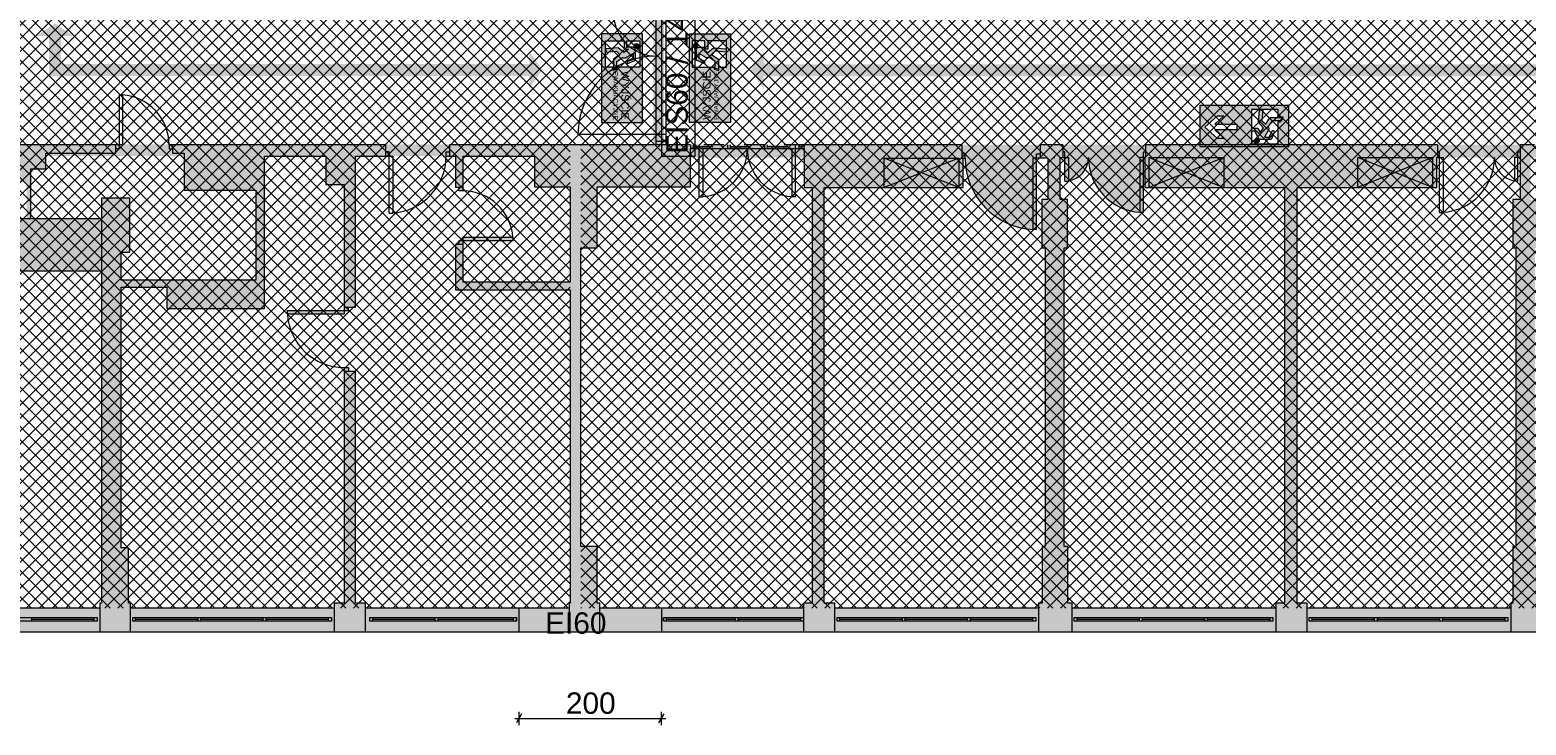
# Paper-space layout 'AP-06 STREFY POŻAROWE I EWAKUACJA - PIĘTRO 4' of a CAD drawing. Header units: millimetres. Extents: x 0 to 594, y 0 to 450.
# Tile 3 of 14: x 128 to 338, y 120 to 218. Entities that reach past the tile are written whole.
import ezdxf
from ezdxf.xclip import XClip

# ---------------------------------------------------------------- set-up
doc = ezdxf.new("R2010")
doc.units = ezdxf.units.MM
doc.header["$MEASUREMENT"] = 0
doc.header["$XCLIPFRAME"] = 0
doc.linetypes.add('PRZERYWANA', pattern=[5.64444, 2.82222, -2.82222])
for name, color, linetype, lineweight, true_color in [('A_ewakuacja_Nr_pióra__104', 7, 'Continuous', 5, 0x006532), ('A_ewakuacja_Nr_pióra__141', 7, 'Continuous', 5, 0xf2f7f7), ('A_podkład_Nr_pióra__254', 7, 'Continuous', 5, 0xfdfdfd), ('A_ppoż proj_Nr_pióra__104', 7, 'Continuous', 5, 0x006532), ('A_ppoż proj_Nr_pióra__151', 7, 'Continuous', 5, 0x65cbfe), ('A_ppoż proj_Nr_pióra__70', 7, 'Continuous', 5, 0x65fe00), ('A_ppoż proj_Nr_pióra__71', 7, 'Continuous', 5, 0xcbfe65), ('A_wymiary_Nr_pióra__102', 7, 'Continuous', 5, 0x009832), ('A_wymiary_Nr_pióra__70', 7, 'Continuous', 5, 0x65fe00)]:
    doc.layers.add(name, color=color, linetype=linetype, lineweight=lineweight, true_color=true_color)
for name, color, linetype, lineweight in [('A_ewakuacja_Nr_pióra__4', 94, 'Continuous', 18), ('A_podkład_Nr_pióra__2', 8, 'Continuous', 13), ('A_ppoż proj_Nr_pióra__1', 7, 'Continuous', 20), ('A_ppoż proj_Nr_pióra__3', 30, 'Continuous', 13), ('A_ppoż proj_Nr_pióra__81', 2, 'Continuous', 5)]:
    doc.layers.add(name, color=color, linetype=linetype, lineweight=lineweight)
doc.layers.add('A_podrys', color=7, linetype='Continuous')
doc.styles.add('STYL_AUTOMATYCZNY_1', font='arial.ttf')
doc.styles.add('STYL_AUTOMATYCZNY_4', font='arial.ttf')
pattern_1 = [(45, (-1569.2778, -182.9554), (-0.9192388, 0.9192388), []), (135, (-1569.2778, -182.9554), (0.9192388, 0.9192388), [])]

# ---------------------------------------------------------------- blocks, each defined once
blk = doc.blocks.new('Rysunek_1_1', base_point=(-1569.28, -182.96))
at = {"layer": 'A_ewakuacja_Nr_pióra__104', "linetype": 'Continuous', "lineweight": 0, "true_color": 0x004c26}
h = blk.add_hatch(color=118, dxfattribs=at)
h.paths.add_polyline_path([(213.78, 217.26), (208.03, 217.26), (208.03, 204.77), (213.78, 204.77)])
h.paths.add_polyline_path([(211.22, 215.07), (211.82, 215.07), (211.19, 214.6), (210.39, 215.28), (208.63, 215.15), (208.63, 214.67), (210.17, 214.81), (210.62, 214.28), (209.72, 213.69), (209.72, 212.26), (210.19, 212.38), (210.19, 213.37), (210.97, 213.93, 0.230447), (211.47, 213.89), (211.64, 213.99), (212.49, 214.47), (212.49, 213.81), (211.66, 213.42), (211.66, 213.02), (212.81, 213.53), (212.81, 214.96, 0.414214), (212.4, 215.37), (211.6, 215.37), (211.6, 216.26), (213.42, 216.26), (213.42, 212.55), (210.3, 212.55), (210.3, 212.28), (209.64, 212.11), (209.64, 212.55), (208.59, 212.55), (208.59, 216.26), (211.22, 216.26)], flags=0)
h = blk.add_hatch(color=118, dxfattribs=at)
h.paths.add_polyline_path([(220.4, 217.26), (220.4, 204.77), (226.14, 204.77), (226.14, 217.26)])
h.paths.add_polyline_path([(222.96, 215.07), (222.96, 216.26), (225.58, 216.26), (225.58, 212.55), (224.53, 212.55), (224.53, 212.11), (223.88, 212.28), (223.88, 212.55), (220.75, 212.55), (220.75, 216.26), (222.57, 216.26), (222.57, 215.37), (221.78, 215.37, 0.414214), (221.36, 214.96), (221.36, 213.53), (222.52, 213.02), (222.52, 213.42), (221.69, 213.81), (221.69, 214.47), (222.53, 213.99), (222.71, 213.89, 0.230447), (223.2, 213.93), (223.99, 213.37), (223.99, 212.38), (224.46, 212.26), (224.46, 213.69), (223.55, 214.28), (224, 214.81), (225.55, 214.67), (225.55, 215.15), (223.79, 215.28), (222.99, 214.6), (222.35, 215.07)], flags=0)
for points in [[(213.28, 215.44, 1), (212.66, 215.65, 1)], [(220.89, 215.44, 1), (221.52, 215.65, 1)], [(300.33, 202.08, 1), (299.74, 202.36, 1)]]:
    blk.add_hatch(color=118, dxfattribs=at).paths.add_polyline_path(points)
h = blk.add_hatch(color=118, dxfattribs=at)
h.paths.add_polyline_path([(304.57, 207.16), (292.07, 207.16), (292.07, 201.41), (304.57, 201.41)])
h.paths.add_polyline_path([(299.32, 201.77), (299.32, 203.59), (299.77, 203.59), (300.21, 202.79, 0.414214), (300.62, 202.38), (302.05, 202.38), (302.49, 203.38, 1.14772), (302.16, 203.53), (301.77, 202.71), (301.11, 202.71), (301.6, 203.55), (301.7, 203.72, 0.230447), (301.66, 204.22), (302.21, 205.01), (303.2, 205.01, 0.304489), (303.55, 205.47), (301.9, 205.47), (301.3, 204.57), (300.78, 205.02), (300.92, 206.57), (300.43, 206.57), (300.3, 204.8), (300.98, 204), (300.52, 203.37), (300.22, 203.97), (299.32, 203.97), (299.32, 206.6), (303.04, 206.6), (303.04, 205.55), (303.77, 205.55, -0.24241), (303.3, 204.89), (303.04, 204.89), (303.04, 201.77)], flags=0)
h.paths.add_polyline_path([(297.27, 203.74), (294.15, 203.74), (295.45, 202.54), (294.52, 202.54), (292.77, 204.13), (294.52, 205.73), (295.43, 205.73), (294.15, 204.56), (297.27, 204.55)], flags=0)
at = {"layer": 'A_podkład_Nr_pióra__254', "linetype": 'Continuous', "lineweight": 5, "true_color": 0xfdfdfd}
h = blk.add_hatch(color=7, dxfattribs=at)
h.paths.add_polyline_path([(70.72, 133.27), (538.72, 133.27), (538.72, 227.67), (538.22, 227.67), (538.22, 260.47), (538.72, 260.47), (538.72, 355.07), (196.42, 355.07), (196.42, 351.77), (204.02, 351.77), (204.02, 286.92), (204.02, 266.67), (203.62, 266.67), (203.62, 264.22), (204.62, 264.22), (204.62, 265.67), (215.32, 265.67), (215.32, 201.67), (147.32, 201.68), (147.32, 201.67), (147.32, 201.07), (147.82, 201.07), (147.82, 200.47), (149.42, 200.47), (149.42, 195.27), (159.52, 195.27), (159.52, 182.67), (140.62, 182.67), (140.62, 186.57), (141.82, 186.57), (141.82, 194.17), (137.82, 194.17), (137.82, 191.27), (127.92, 191.27), (127.92, 198.27), (130.02, 198.27), (130.02, 200.47), (139.82, 200.47), (139.82, 201.07), (140.32, 201.07), (140.32, 201.67), (140.82, 201.67), (140.82, 201.69), (76.12, 201.7), (76.12, 224.57), (105.52, 224.57), (105.52, 221.77), (121.07, 221.77), (121.07, 224.57), (123.37, 224.57), (123.37, 226.47), (138.14, 226.47), (138.14, 223.24), (144.25, 223.24), (144.25, 229.27), (165.92, 229.27), (165.92, 221.97), (169.52, 221.97), (169.52, 265.13), (170.37, 265.13), (170.37, 265.82), (170.37, 286.07), (174.22, 286.07), (174.22, 351.07), (175.42, 351.07), (175.42, 355.07), (70.72, 355.07)])
h.paths.add_polyline_path([(76.12, 266.97), (76.12, 293.47), (99.7, 293.47), (99.7, 266.97)], flags=0)
h.paths.add_polyline_path([(76.12, 351.77), (104.72, 351.77), (104.72, 351.07), (109.42, 351.07), (109.42, 351.77), (138.02, 351.77), (138.02, 301.57), (135.32, 301.57), (135.32, 293.47), (169.82, 293.47), (169.82, 288.63), (168.87, 288.63), (168.87, 283.22), (169.82, 283.22), (169.82, 268.82), (168.87, 268.82), (168.87, 266.67), (166.02, 266.67), (166.02, 259.57), (141.69, 259.57), (141.69, 264.77), (137.83, 264.77), (137.83, 264.27), (137.83, 261.87), (123.02, 261.87), (123.02, 264.27), (120.82, 264.27), (120.82, 264.77), (120.82, 293.47), (121.22, 293.47), (121.22, 295.17), (121.22, 301.87), (93.82, 301.87), (93.82, 295.17), (76.12, 295.17)], flags=0)
h.paths.add_polyline_path([(76.12, 166.27), (76.12, 200.07), (82.02, 200.07), (90.02, 200.07), (93.52, 200.07), (93.52, 195.87), (100.02, 195.87), (100.02, 166.27)], flags=0)
h.paths.add_polyline_path([(76.12, 136.57), (76.12, 164.67), (101.52, 164.67), (101.52, 195.87), (109.32, 195.87), (109.32, 200.07), (112.62, 200.07), (120.62, 200.07), (121.12, 200.07), (121.12, 196.37), (127.32, 196.37), (127.32, 191.27), (121.12, 191.27), (121.12, 183.97), (137.82, 183.97), (137.82, 137.27), (137.62, 137.27), (137.62, 136.57), (109.02, 136.57), (109.02, 137.27), (104.72, 137.27), (104.72, 136.57)], flags=0)
h.paths.add_polyline_path([(119.92, 266.97), (101.08, 266.97), (101.08, 293.47), (119.92, 293.47), (119.92, 281.57), (119.92, 271.57)], flags=0)
h.paths.add_polyline_path([(140.02, 341.47), (142.12, 341.47), (142.12, 351.07), (142.52, 351.07), (142.52, 351.77), (171.12, 351.77), (171.12, 351.07), (172.12, 351.07), (172.12, 325.27), (172.12, 316.27), (172.12, 300.87), (168.72, 300.87), (168.72, 295.17), (155.22, 295.17), (155.22, 302.87), (140.22, 302.87), (140.22, 326.67), (140.02, 326.67)], flags=0)
h.paths.add_polyline_path([(140.62, 181.67), (147.02, 181.67), (147.02, 178.67), (160.72, 178.67), (160.72, 200.07), (169.32, 200.07), (169.32, 196.07), (171.92, 196.07), (171.92, 178.37), (163.92, 178.37), (163.92, 177.87), (163.93, 177.87), (171.92, 177.87), (171.92, 178.37), (172.52, 178.37), (172.52, 178.87), (173.52, 178.87), (173.52, 200.07), (178.22, 200.07), (186.22, 200.07), (187.52, 200.07), (187.52, 195.67), (188.02, 195.67), (188.02, 195.17), (188.62, 195.17), (188.62, 200.07), (198.62, 200.07), (198.62, 195.77), (203.62, 195.77), (203.62, 182.37), (188.62, 182.37), (188.62, 188.17), (195.62, 188.17), (195.62, 188.67), (195.6, 188.67), (188.62, 188.67), (188.62, 188.17), (188.02, 188.17), (188.02, 187.67), (187.52, 187.67), (187.52, 181.27), (203.62, 181.27), (203.62, 137.27), (203.52, 137.27), (203.52, 136.57), (174.92, 136.57), (174.92, 137.27), (173.52, 137.27), (173.52, 169.87), (172.52, 169.87), (172.52, 170.37), (171.92, 170.37), (171.92, 137.27), (170.52, 137.27), (170.52, 136.57), (141.92, 136.57), (141.92, 137.27), (141.62, 137.27), (141.62, 145.07), (140.62, 145.07)], flags=0)
h.paths.add_polyline_path([(204.57, 286.87), (246.22, 286.87), (272.92, 286.87), (297.52, 286.87), (372.42, 286.87), (374.38, 286.87), (401.12, 286.87), (505.52, 286.87), (534.02, 286.87), (534.02, 263.67), (505.52, 263.67), (505.52, 266.27), (486.42, 266.27), (486.42, 262.37), (471.82, 262.37), (471.82, 266.27), (471.82, 266.77), (401.12, 266.77), (401.12, 221.77), (471.85, 221.77), (471.85, 225.77), (486.62, 225.77), (486.62, 221.77), (505.02, 221.77), (505.02, 224.47), (534.02, 224.47), (534.02, 201.67), (505.02, 201.67), (401.12, 201.67), (372.42, 201.67), (294.89, 201.67), (215.87, 201.67), (215.87, 222.07), (246.22, 222.07), (246.22, 222.87), (249.27, 222.87), (249.27, 224.47), (297.42, 224.47), (297.42, 221.77), (372.42, 221.77), (372.42, 228.62), (371.62, 228.62), (371.62, 228.17), (370.52, 228.17), (370.52, 225.47), (366.22, 225.47), (366.22, 223.57), (348.82, 223.57), (348.82, 227.07), (345.62, 227.07), (345.62, 233.17), (360.32, 233.17), (360.32, 240.77), (370.52, 240.77), (370.52, 236.07), (371.62, 236.07), (371.62, 235.62), (372.42, 235.62), (372.42, 248.62), (371.62, 248.62), (371.62, 248.17), (370.52, 248.17), (370.52, 241.97), (364.12, 241.97), (364.12, 244.77), (359.12, 244.77), (359.12, 234.77), (345.62, 234.77), (345.62, 261.77), (370.52, 261.77), (370.52, 257.07), (371.62, 257.07), (371.62, 256.62), (372.42, 256.62), (372.42, 266.97), (370.22, 266.97), (370.22, 266.17), (370.52, 266.17), (370.52, 262.67), (360.92, 262.67), (360.92, 266.17), (361.22, 266.17), (361.22, 266.97), (297.52, 266.97), (297.52, 266.33), (297.52, 264.17), (273.42, 264.17), (249.28, 264.17), (249.28, 266.33), (246.22, 266.33), (246.22, 266.67), (204.57, 266.67)], flags=0)
h.paths.add_polyline_path([(207.42, 145.27), (205.12, 145.27), (205.12, 187.17), (207.42, 187.17), (207.42, 195.77), (220.52, 195.77), (220.52, 201.12), (236.52, 201.12), (236.52, 195.67), (237.62, 195.67), (237.62, 145.27), (237.62, 137.27), (236.42, 137.27), (236.42, 136.57), (207.82, 136.57), (207.82, 137.27), (207.42, 137.27)], flags=0)
h.paths.add_polyline_path([(208.12, 288.57), (205.92, 288.57), (205.92, 294.97), (208.02, 294.97), (208.02, 301.67), (205.92, 301.67), (205.92, 343.57), (208.02, 343.57), (208.02, 351.07), (208.32, 351.07), (208.32, 351.77), (236.92, 351.77), (236.92, 351.07), (237.92, 351.07), (239.42, 351.07), (240.82, 351.07), (240.82, 351.77), (269.42, 351.77), (269.42, 351.07), (270.02, 351.07), (270.02, 343.07), (270.52, 343.07), (270.52, 321.97), (264.33, 321.97), (263.83, 321.97), (263.83, 321.37), (263.33, 321.37), (263.33, 311.38), (263.33, 311.37), (263.83, 311.37), (263.83, 321.37), (264.33, 321.37), (264.33, 320.47), (270.52, 320.47), (270.52, 301.67), (270.02, 301.67), (270.02, 294.87), (271.22, 294.87), (271.22, 288.57), (270.82, 288.57), (259.22, 288.57), (259.22, 292.87), (239.42, 292.87), (239.42, 320.47), (253.33, 320.47), (253.33, 321.37), (253.83, 321.37), (253.83, 321.97), (253.33, 321.97), (237.92, 321.97), (237.92, 292.87), (218.62, 292.87), (218.62, 288.57), (218.12, 288.57)], flags=0)
h.paths.add_polyline_path([(240.82, 137.27), (239.32, 137.27), (239.32, 195.67), (258.82, 195.67), (258.82, 199.77), (259.12, 199.77, 0.399638), (268.62, 189.78), (268.62, 189.77), (269.12, 189.77), (269.12, 199.77), (270.72, 199.77), (270.72, 193.97), (269.87, 193.97), (269.87, 187.17), (270.32, 187.17), (270.32, 145.27), (269.92, 145.27), (269.92, 137.27), (269.42, 137.27), (269.42, 136.57), (240.82, 136.57)], flags=0)
h.paths.add_polyline_path([(272.42, 199.87), (273.12, 199.87), (273.12, 196.57), (273.62, 196.57), (273.62, 196.61, 0.370334), (276.42, 199.87, 0.395307), (283.62, 192.19), (283.62, 192.17), (284.12, 192.17), (284.12, 199.87), (284.32, 199.87), (284.32, 195.67), (303.92, 195.67), (303.92, 137.27), (302.72, 137.27), (302.72, 136.57), (274.12, 136.57), (274.12, 137.27), (273.52, 137.27), (273.52, 145.27), (273.02, 145.27), (273.02, 187.17), (273.47, 187.17), (273.47, 193.97), (272.42, 193.97)], flags=0)
h.paths.add_polyline_path([(272.92, 294.87), (273.92, 294.87), (273.92, 301.67), (273.52, 301.67), (273.52, 343.07), (273.92, 343.07), (273.92, 351.07), (274.22, 351.07), (274.22, 351.77), (302.82, 351.77), (302.82, 351.07), (304.32, 351.07), (304.32, 292.87), (284.52, 292.87), (284.52, 288.57), (284.32, 288.57), (276.62, 288.57), (273.32, 288.57), (272.92, 288.57)], flags=0)
h.paths.add_polyline_path([(304.17, 223.57), (299.02, 223.57), (299.02, 243.87), (304.32, 243.87), (324.42, 243.87), (344.02, 243.87), (344.02, 228.97), (336.12, 228.97), (336.12, 226.37), (330.52, 226.37), (330.52, 223.57), (314.17, 223.57), (304.67, 223.57), (304.67, 233.56), (304.67, 233.57), (304.17, 233.57)], flags=0)
h.paths.add_polyline_path([(299.02, 244.77), (299.02, 265.17), (305.12, 265.17), (305.12, 255.17), (305.62, 255.17), (305.62, 255.18), (305.62, 265.17), (315.12, 265.17), (327.32, 265.17), (327.32, 261.77), (336.12, 261.77), (336.12, 258.98), (344.02, 258.98), (344.02, 249.37), (341.92, 249.37), (341.92, 245.47), (324.42, 245.47), (324.42, 244.77), (322.32, 244.77), (304.32, 244.77)], flags=0)
h.paths.add_polyline_path([(307.12, 137.27), (305.72, 137.27), (305.72, 195.67), (325.32, 195.67), (325.32, 199.87), (325.72, 199.87), (336.72, 199.87), (337.02, 199.87), (337.02, 193.97), (336.02, 193.97), (336.02, 187.17), (336.42, 187.17), (336.42, 145.27), (336.02, 145.27), (336.02, 137.27), (335.72, 137.27), (335.72, 136.57), (307.12, 136.57)], flags=0)
h.paths.add_polyline_path([(305.82, 292.87), (305.82, 351.07), (307.12, 351.07), (307.12, 351.77), (335.72, 351.77), (335.72, 351.07), (336.12, 351.07), (336.12, 343.57), (336.72, 343.57), (336.72, 301.67), (336.12, 301.67), (336.12, 294.87), (337.12, 294.87), (337.12, 288.57), (336.82, 288.57), (333.52, 288.57), (325.82, 288.57), (325.62, 288.57), (325.62, 292.87)], flags=0)
h.paths.add_polyline_path([(338.52, 193.97), (338.52, 199.87), (339.32, 199.87), (342.62, 199.87), (350.32, 199.87), (350.92, 199.87), (350.92, 195.57), (369.82, 195.57), (369.82, 137.27), (368.42, 137.27), (368.42, 136.57), (339.82, 136.57), (339.82, 137.27), (339.62, 137.27), (339.62, 145.27), (339.12, 145.27), (339.12, 187.17), (339.62, 187.17), (339.62, 193.97)], flags=0)
h.paths.add_polyline_path([(338.92, 288.57), (338.92, 294.87), (339.92, 294.87), (339.92, 301.67), (339.52, 301.67), (339.52, 343.57), (339.92, 343.57), (339.92, 351.07), (340.22, 351.07), (340.22, 351.77), (368.82, 351.77), (368.82, 351.07), (370.42, 351.07), (370.42, 292.87), (350.62, 292.87), (350.62, 288.57), (350.22, 288.57), (339.22, 288.57)], flags=0)
h.paths.add_polyline_path([(385.22, 175.97), (371.52, 175.97), (371.52, 195.67), (385.22, 195.67), (385.22, 187.07), (385.32, 187.07), (385.32, 186.57), (386.12, 186.57), (386.12, 195.67), (390.92, 195.67), (390.92, 199.87), (391.92, 199.87), (401.82, 199.87), (403.12, 199.87), (403.12, 193.67), (401.82, 193.67), (401.82, 189.87), (401.82, 186.87), (402.92, 186.87), (402.92, 175.97), (402.22, 175.97), (402.22, 175.77), (401.72, 175.77), (401.72, 174.97), (401.22, 174.97), (401.22, 164.98), (401.22, 164.97), (401.72, 164.97), (401.72, 174.97), (402.92, 174.97), (402.92, 145.27), (401.82, 145.27), (401.82, 137.27), (401.52, 137.27), (401.52, 136.57), (372.92, 136.57), (372.92, 137.27), (371.52, 137.27), (371.52, 174.97), (386.12, 174.97), (386.12, 179.27), (390.22, 179.27), (390.22, 174.97), (391.72, 174.97), (391.72, 175.77), (391.22, 175.77), (391.22, 175.97), (390.82, 175.97), (390.82, 179.87), (386.12, 179.87), (386.12, 180.57), (392.12, 180.57), (392.12, 181.07), (392.1, 181.07), (386.12, 181.07), (386.12, 180.57), (385.32, 180.57), (385.32, 180.07), (385.22, 180.07)], flags=0)
h.paths.add_polyline_path([(372.02, 338.67), (373.46, 338.67), (373.46, 339.67), (390.87, 339.67), (390.92, 339.67), (390.92, 340.92), (391.42, 340.92, 0.034086), (391.5, 339.67), (400.62, 339.67), (400.62, 340.92), (401.12, 340.92), (401.12, 339.67), (401.92, 339.67), (401.92, 287.67), (401.42, 287.67), (393.12, 287.67), (372.02, 287.67)], flags=0)
h.paths.add_polyline_path([(402.92, 260.07), (405.92, 260.07), (405.92, 265.07), (416.92, 265.07), (420.1, 265.07), (420.92, 265.07), (431.42, 265.07), (431.42, 262.27), (437.52, 262.27), (437.52, 259.57), (448.12, 259.57), (448.12, 229.07), (436.32, 229.07), (436.32, 223.47), (420.62, 223.47), (416.92, 223.47), (405.92, 223.47), (405.92, 228.57), (402.92, 228.57)], flags=0)
h.paths.add_polyline_path([(403.72, 301.57), (403.72, 339.67), (405.82, 339.67), (405.82, 351.07), (406.32, 351.07), (406.32, 351.77), (434.92, 351.77), (434.92, 351.07), (436.12, 351.07), (436.12, 292.87), (416.82, 292.87), (416.82, 288.57), (416.52, 288.57), (403.72, 288.57), (403.72, 294.77), (405.72, 294.77), (405.72, 301.57)], flags=0)
h.paths.add_polyline_path([(405.82, 145.27), (404.72, 145.27), (404.72, 186.87), (405.62, 186.87), (405.62, 193.67), (404.82, 193.67), (404.82, 199.87), (405.12, 199.87), (408.42, 199.87), (416.12, 199.87), (416.42, 199.87), (416.42, 195.67), (435.62, 195.67), (435.62, 137.27), (434.42, 137.27), (434.42, 136.57), (405.82, 136.57)], flags=0)
h.paths.add_polyline_path([(437.22, 137.27), (437.22, 195.67), (456.62, 195.67), (456.62, 199.87), (467.82, 199.87), (468.92, 199.87), (468.92, 193.67), (467.82, 193.67), (467.82, 186.87), (468.92, 186.87), (468.92, 145.07), (468.02, 145.07), (468.02, 137.27), (467.42, 137.27), (467.42, 136.57), (438.82, 136.57), (438.82, 137.27)], flags=0)
h.paths.add_polyline_path([(437.82, 351.07), (439.02, 351.07), (439.02, 351.77), (467.62, 351.77), (467.62, 351.07), (467.92, 351.07), (467.92, 343.27), (469.02, 343.27), (469.02, 301.57), (467.92, 301.57), (467.92, 294.77), (469.02, 294.77), (469.02, 288.67), (468.82, 288.67), (468.52, 288.67), (465.22, 288.67), (457.52, 288.67), (457.22, 288.67), (457.22, 292.87), (437.82, 292.87)], flags=0)
h.paths.add_polyline_path([(450.32, 248.27), (450.32, 265.07), (459.22, 265.07), (467.72, 265.07), (467.72, 244.57), (454.02, 244.57), (454.02, 248.27)], flags=0)
h.paths.add_polyline_path([(450.32, 223.47), (450.32, 243.57), (467.72, 243.57), (467.72, 223.47), (460.22, 223.47)], flags=0)
h.paths.add_polyline_path([(470.52, 145.07), (470.52, 186.87), (471.62, 186.87), (471.62, 193.67), (470.52, 193.67), (470.52, 199.87), (471.72, 199.87), (481.72, 199.87), (482.22, 199.87), (482.22, 195.67), (501.62, 195.67), (501.62, 137.27), (500.42, 137.27), (500.42, 136.57), (471.82, 136.57), (471.82, 145.07)], flags=0)
h.paths.add_polyline_path([(470.92, 288.67), (470.72, 288.67), (470.72, 294.77), (471.72, 294.77), (471.72, 301.57), (470.72, 301.57), (470.72, 343.27), (471.72, 343.27), (471.72, 351.07), (471.92, 351.07), (471.92, 351.77), (500.52, 351.77), (500.52, 351.07), (502.02, 351.07), (502.02, 293.07), (482.22, 293.07), (482.22, 288.67), (474.22, 288.67), (473.06, 288.67)], flags=0)
h.paths.add_polyline_path([(519.92, 182.77), (503.22, 182.77), (503.22, 195.67), (512.12, 195.67), (512.12, 199.87), (512.62, 199.87), (519.62, 199.87), (519.92, 199.87)], flags=0)
h.paths.add_polyline_path([(503.22, 166.27), (503.22, 178.37), (513.92, 178.37), (513.92, 181.47), (521.22, 181.47), (521.22, 199.87), (521.92, 199.87), (531.92, 199.87), (533.32, 199.87), (533.32, 136.57), (504.72, 136.57), (504.72, 137.27), (503.22, 137.27), (503.22, 159.77), (508.32, 159.77), (508.32, 166.27)], flags=0)
h.paths.add_polyline_path([(508.52, 333.47), (503.62, 333.47), (503.62, 351.07), (504.72, 351.07), (504.72, 351.77), (533.32, 351.77), (533.32, 288.67), (520.77, 288.67), (516.47, 288.67), (512.32, 288.67), (512.32, 294.47), (505.62, 294.47), (505.62, 306.27), (519.82, 306.27), (519.82, 310.17), (503.62, 310.17), (503.62, 328.07), (508.52, 328.07), (520.52, 328.07), (520.52, 329.07), (508.52, 329.07)], flags=0)
at = {"layer": 'A_ppoż proj_Nr_pióra__104', "linetype": 'Continuous', "lineweight": 5, "true_color": 0x006532}
for points in [[(128.68, 216.92), (130.45, 216.92), (130.45, 213.02), (130.45, 211.32), (182.47, 211.32), (182.47, 213.02), (132.15, 213.02), (132.15, 216.92), (133.92, 216.92), (131.3, 218.72)], [(179.65, 211.32), (197.92, 211.32), (197.92, 209.55), (199.73, 212.17), (197.92, 214.78), (197.92, 213.02), (179.65, 213.02)], [(230.79, 209.49), (230.79, 211.26), (452.3, 211.26), (452.3, 209.49), (454.11, 212.11), (452.3, 214.73), (452.3, 212.96), (230.79, 212.96), (230.79, 214.73), (228.99, 212.11)]]:
    blk.add_hatch(color=128, dxfattribs=at).paths.add_polyline_path(points)
at = {"layer": 'A_ppoż proj_Nr_pióra__151', "linetype": 'Continuous', "lineweight": 5, "true_color": 0x65cbfe}
h = blk.add_hatch(dxfattribs=at)
h.set_pattern_fill('bloczki_betonowe_0001', color=151, style=0, pattern_type=2)
h.set_pattern_definition(pattern_1)
h.paths.add_polyline_path([(204.57, 266.67), (246.22, 266.67), (246.22, 264.17), (299.02, 264.17), (299.02, 224.47), (246.22, 224.47), (246.22, 222.07), (215.32, 222.07), (215.32, 201.67), (205.12, 201.67), (205.12, 136.57), (534.02, 136.57), (534.02, 225.77), (467.72, 225.77), (467.72, 262.37), (534.02, 262.37), (534.02, 351.77), (405.78, 351.77), (405.78, 339.67), (370.42, 339.67), (370.42, 351.77), (204.57, 351.77)])
at = {"layer": 'A_ppoż proj_Nr_pióra__3', "linetype": 'Continuous', "lineweight": 0, "true_color": 0x3f2000}
for points in [[(216.82, 201.67), (216.82, 222.07), (215.32, 222.07), (215.32, 201.67)], [(203.62, 199.87), (216.82, 199.87), (216.82, 201.67), (203.62, 201.67)], [(205.12, 136.57), (205.12, 199.86), (203.62, 199.86), (203.62, 136.57)]]:
    blk.add_hatch(color=38, dxfattribs=at).paths.add_polyline_path(points)
at = {"layer": 'A_ppoż proj_Nr_pióra__70', "linetype": 'Continuous', "lineweight": 0, "true_color": 0x193f00}
blk.add_hatch(color=88, dxfattribs=at).paths.add_polyline_path([(196.47, 136.57), (196.47, 133.27), (216.47, 133.27), (216.47, 136.57)])
at = {"layer": 'A_ppoż proj_Nr_pióra__71', "linetype": 'Continuous', "lineweight": 5, "true_color": 0xcbfe65}
h = blk.add_hatch(dxfattribs=at)
h.set_pattern_fill('bloczki_betonowe_0001', color=71, style=0, pattern_type=2)
h.set_pattern_definition(pattern_1)
h.paths.add_polyline_path([(76.12, 226.47), (76.12, 136.57), (203.62, 136.57), (203.62, 201.67), (215.32, 201.67), (215.32, 265.67), (204.02, 265.67), (204.02, 355.07), (211.17, 355.07), (211.17, 439.37), (175.45, 439.37), (175.45, 351.77), (76.12, 351.77), (76.12, 261.87), (141.69, 261.87), (141.69, 259.57), (169.52, 259.57), (169.52, 229.27), (144.25, 229.27), (144.25, 226.47)])
at = {"layer": 'A_ppoż proj_Nr_pióra__81', "linetype": 'Continuous', "lineweight": 0, "true_color": 0x3f3f00}
for points in [[(70.72, 201.7), (70.72, 200.07), (203.62, 200.07), (203.62, 201.7)], [(538.72, 199.87), (538.72, 201.67), (216.82, 201.67), (216.82, 199.87)]]:
    blk.add_hatch(color=48, dxfattribs=at).paths.add_polyline_path(points)
at = {"layer": 'A_ewakuacja_Nr_pióra__4', "color": 94, "linetype": 'Continuous', "lineweight": 18, "flags": 128}
for points in [[(208.03, 217.26), (208.03, 204.77), (213.78, 204.77), (213.78, 217.26)], [(213.78, 217.26), (208.03, 217.26)], [(226.14, 217.26), (226.14, 204.77), (220.4, 204.77), (220.4, 217.26)], [(220.4, 217.26), (226.14, 217.26)]]:
    blk.add_lwpolyline(points, dxfattribs=at)
for points in [[(208.59, 216.26), (211.22, 216.26), (211.22, 215.07), (211.82, 215.07), (211.19, 214.6), (210.39, 215.28), (208.63, 215.15), (208.63, 214.67), (210.17, 214.81), (210.62, 214.28), (209.72, 213.69), (209.72, 212.26), (210.19, 212.38), (210.19, 213.37), (210.97, 213.93, 0.230447), (211.47, 213.89), (211.64, 213.99), (212.49, 214.47), (212.49, 213.81), (211.66, 213.42), (211.66, 213.02), (212.81, 213.53), (212.81, 214.96, 0.414214), (212.4, 215.37), (211.6, 215.37), (211.6, 216.26), (213.42, 216.26), (213.42, 212.55), (210.3, 212.55), (210.3, 212.28), (209.64, 212.11), (209.64, 212.55), (208.59, 212.55)], [(225.58, 216.26), (222.96, 216.26), (222.96, 215.07), (222.35, 215.07), (222.99, 214.6), (223.79, 215.28), (225.55, 215.15), (225.55, 214.67), (224, 214.81), (223.55, 214.28), (224.46, 213.69), (224.46, 212.26), (223.99, 212.38), (223.99, 213.37), (223.2, 213.93, -0.230447), (222.71, 213.89), (222.53, 213.99), (221.69, 214.47), (221.69, 213.81), (222.52, 213.42), (222.52, 213.02), (221.36, 213.53), (221.36, 214.96, -0.414214), (221.78, 215.37), (222.57, 215.37), (222.57, 216.26), (220.75, 216.26), (220.75, 212.55), (223.88, 212.55), (223.88, 212.28), (224.53, 212.11), (224.53, 212.55), (225.58, 212.55)], [(299.32, 206.6), (299.32, 203.97), (300.22, 203.97), (300.52, 203.37), (300.98, 204), (300.3, 204.8), (300.43, 206.57), (300.92, 206.57), (300.78, 205.02), (301.3, 204.57), (301.9, 205.47), (303.55, 205.47, -0.304489), (303.2, 205.01), (302.21, 205.01), (301.66, 204.22, -0.230447), (301.7, 203.72), (301.6, 203.55), (301.11, 202.71), (301.77, 202.71), (302.16, 203.53, -1.14772), (302.49, 203.38), (302.05, 202.38), (300.62, 202.38, -0.414214), (300.21, 202.79), (299.77, 203.59), (299.32, 203.59), (299.32, 201.77), (303.04, 201.77), (303.04, 204.89), (303.3, 204.89, 0.24241), (303.77, 205.55), (303.04, 205.55), (303.04, 206.6)]]:
    blk.add_lwpolyline(points, format="xyb", close=True, dxfattribs=at)
for points in [[(292.07, 201.41), (304.57, 201.41), (304.57, 207.16), (292.07, 207.16)], [(297.27, 204.55), (297.27, 203.74), (294.15, 203.74), (295.45, 202.54), (294.52, 202.54), (292.77, 204.13), (294.52, 205.73), (295.43, 205.73), (294.15, 204.56)]]:
    blk.add_lwpolyline(points, close=True, dxfattribs=at)
at = {"layer": 'A_ewakuacja_Nr_pióra__4', "color": 94, "linetype": 'Continuous', "lineweight": 18}
for centre in [(212.97, 215.55), (221.21, 215.55), (300.04, 202.22)]:
    blk.add_circle(centre, 0.328, dxfattribs=at)
at = {"layer": 'A_podkład_Nr_pióra__2', "color": 8, "linetype": 'Continuous', "lineweight": 13}
for p, q in [((215.74, 201.67), (215.74, 222.07)), ((217.14, 201.67), (217.14, 222.07)), ((140.32, 208.67), (140.32, 201.07)), ((140.32, 208.67), (140.82, 208.67)), ((140.82, 201.67), (140.82, 208.67)), ((215.74, 203.12), (204.74, 203.12)), ((217.14, 203.12), (215.74, 203.12)), ((217.14, 202.12), (215.74, 202.12)), ((140.82, 201.67), (121.12, 201.67)), ((130.02, 198.27), (130.02, 200.47)), ((130.02, 200.47), (139.82, 200.47)), ((139.82, 201.67), (139.82, 200.47)), ((140.32, 201.07), (139.82, 201.07)), ((177.72, 201.67), (147.32, 201.67)), ((147.32, 201.67), (147.32, 201.07)), ((147.32, 201.07), (147.82, 201.07)), ((147.82, 201.67), (147.82, 200.47)), ((147.82, 200.47), (149.42, 200.47)), ((149.42, 200.47), (149.42, 195.27)), ((160.72, 200.07), (169.32, 200.07)), ((160.72, 178.67), (160.72, 200.07)), ((169.32, 200.07), (169.32, 196.07)), ((173.52, 178.87), (173.52, 200.07)), ((173.52, 200.07), (178.72, 200.07)), ((177.72, 201.67), (177.72, 200.07)), ((178.22, 200.67), (177.72, 200.67)), ((178.22, 192.07), (178.22, 200.67)), ((178.72, 200.07), (178.72, 192.07)), ((186.22, 200.07), (186.22, 200.67)), ((186.22, 200.67), (186.72, 200.67)), ((186.22, 200.07), (187.52, 200.07)), ((186.72, 201.67), (186.72, 200.07)), ((220.52, 201.67), (186.72, 201.67)), ((187.52, 200.07), (187.52, 195.67)), ((188.62, 195.17), (188.62, 200.07)), ((188.62, 200.07), (198.62, 200.07)), ((198.62, 200.07), (198.62, 195.77)), ((220.52, 195.77), (220.52, 201.12)), ((220.52, 201.12), (236.52, 201.12)), ((221.27, 201.67), (221.27, 201.12)), ((221.77, 194.37), (221.77, 201.67)), ((222.27, 201.12), (222.27, 194.37)), ((234.77, 201.12), (234.77, 194.37)), ((235.27, 194.37), (235.27, 201.67)), ((235.77, 201.67), (235.77, 201.12)), ((258.62, 201.67), (236.52, 201.67)), ((236.52, 201.12), (236.52, 195.67)), ((247.72, 195.67), (247.72, 199.77)), ((247.72, 199.77), (258.22, 199.77)), ((258.22, 195.67), (247.72, 199.77)), ((258.22, 199.77), (247.72, 195.67)), ((258.22, 199.77), (258.22, 195.67)), ((258.62, 201.67), (258.62, 199.77)), ((259.12, 200.37), (258.62, 200.37)), ((258.62, 199.77), (259.12, 199.77)), ((258.82, 195.67), (258.82, 199.77)), ((259.12, 199.77), (259.12, 200.37)), ((270.72, 199.77), (268.62, 199.77)), ((268.62, 199.77), (268.62, 189.77)), ((269.12, 189.77), (269.12, 200.37)), ((269.12, 200.37), (269.62, 200.37)), ((272.82, 201.67), (269.62, 201.67)), ((269.62, 201.67), (269.62, 199.77)), ((270.72, 199.77), (270.72, 193.97)), ((271.67, 199.77), (271.67, 199.87)), ((272.42, 199.87), (273.62, 199.87)), ((272.42, 193.97), (272.42, 199.87)), ((272.82, 201.67), (272.82, 199.87)), ((273.12, 200.67), (272.82, 200.67)), ((273.12, 196.57), (273.12, 200.67)), ((273.62, 199.87), (273.62, 196.57)), ((284.42, 199.87), (283.62, 199.87)), ((283.62, 199.87), (283.62, 192.17)), ((284.12, 192.17), (284.12, 200.67)), ((284.12, 200.67), (284.42, 200.67)), ((284.32, 199.87), (284.32, 195.67)), ((325.42, 201.67), (284.42, 201.67)), ((284.42, 201.67), (284.42, 199.87)), ((284.92, 195.67), (284.92, 199.87)), ((284.92, 199.87), (295.42, 199.87)), ((295.42, 199.87), (284.92, 195.67)), ((284.92, 199.87), (295.42, 195.67)), ((295.42, 199.87), (295.42, 195.67)), ((314.22, 195.67), (314.22, 199.87)), ((314.22, 199.87), (324.72, 199.87)), ((324.72, 195.67), (314.22, 199.87)), ((324.72, 199.87), (314.22, 195.67)), ((324.72, 199.87), (324.72, 195.67)), ((325.32, 195.67), (325.32, 199.87)), ((325.32, 199.87), (326.22, 199.87)), ((325.42, 201.67), (325.42, 199.87)), ((325.72, 200.67), (325.42, 200.67)), ((325.72, 192.17), (325.72, 200.67)), ((326.22, 199.87), (326.22, 192.17)), ((337.02, 199.87), (336.22, 199.87)), ((336.22, 199.87), (336.22, 196.57)), ((336.72, 196.57), (336.72, 200.67)), ((336.72, 200.67), (337.02, 200.67)), ((337.02, 201.67), (337.02, 193.97)), ((339.02, 201.67), (337.02, 201.67)), ((127.92, 198.27), (130.02, 198.27)), ((127.92, 191.27), (127.92, 198.27)), ((169.32, 196.07), (171.92, 196.07)), ((171.92, 196.07), (171.92, 177.87)), ((188.62, 195.67), (187.52, 195.67)), ((188.02, 195.17), (188.02, 195.67)), ((198.62, 195.77), (203.62, 195.77)), ((203.62, 195.77), (203.62, 182.37)), ((207.42, 195.77), (220.52, 195.77)), ((207.42, 187.17), (207.42, 195.77)), ((236.52, 195.67), (237.62, 195.67)), ((237.62, 195.67), (237.62, 137.27)), ((239.32, 137.27), (239.32, 195.67)), ((239.32, 195.67), (258.82, 195.67)), ((273.12, 196.57), (273.62, 196.57)), ((284.32, 195.67), (303.92, 195.67)), ((303.92, 195.67), (303.92, 137.27)), ((305.72, 137.27), (305.72, 195.67)), ((305.72, 195.67), (325.32, 195.67)), ((336.72, 196.57), (336.22, 196.57)), ((137.82, 194.17), (137.82, 137.27)), ((141.82, 194.17), (137.82, 194.17)), ((141.82, 186.57), (141.82, 194.17)), ((149.42, 195.27), (159.52, 195.27)), ((159.52, 195.27), (159.52, 182.67)), ((188.62, 195.17), (188.02, 195.17)), ((221.77, 194.37), (222.27, 194.37)), ((235.27, 194.37), (234.77, 194.37)), ((269.87, 193.97), (269.87, 187.17)), ((270.72, 193.97), (269.87, 193.97)), ((273.47, 193.97), (272.42, 193.97)), ((273.47, 187.17), (273.47, 193.97)), ((336.02, 193.97), (336.02, 187.17)), ((337.02, 193.97), (336.02, 193.97)), ((137.82, 191.27), (121.12, 191.27)), ((178.22, 192.07), (178.72, 192.07)), ((284.12, 192.17), (283.62, 192.17)), ((325.72, 192.17), (326.22, 192.17)), ((269.12, 189.77), (268.62, 189.77)), ((188.62, 187.67), (187.52, 187.67)), ((187.52, 187.67), (187.52, 181.27)), ((195.62, 188.17), (188.02, 188.17)), ((188.02, 188.17), (188.02, 187.67)), ((188.62, 182.37), (188.62, 188.67)), ((188.62, 188.67), (195.62, 188.67)), ((195.62, 188.17), (195.62, 188.67)), ((205.12, 145.27), (205.12, 187.17)), ((205.12, 187.17), (207.42, 187.17)), ((269.87, 187.17), (270.32, 187.17)), ((270.32, 187.17), (270.32, 145.27)), ((273.02, 145.27), (273.02, 187.17)), ((273.02, 187.17), (273.47, 187.17)), ((336.02, 187.17), (336.42, 187.17)), ((336.42, 187.17), (336.42, 145.27)), ((140.62, 182.67), (140.62, 186.57)), ((140.62, 186.57), (141.82, 186.57)), ((121.12, 183.97), (137.82, 183.97)), ((159.52, 182.67), (140.62, 182.67)), ((140.62, 181.67), (147.02, 181.67)), ((140.62, 145.07), (140.62, 181.67)), ((147.02, 181.67), (147.02, 178.67)), ((187.52, 181.27), (203.62, 181.27)), ((203.62, 182.37), (188.62, 182.37)), ((203.62, 181.27), (203.62, 137.27)), ((147.02, 178.67), (160.72, 178.67)), ((171.92, 178.87), (173.52, 178.87)), ((172.52, 178.37), (172.52, 178.87)), ((163.92, 178.37), (172.52, 178.37)), ((163.92, 178.37), (163.92, 177.87)), ((171.92, 177.87), (163.92, 177.87)), ((171.92, 170.37), (171.92, 137.27)), ((171.92, 170.37), (172.52, 170.37)), ((172.52, 170.37), (172.52, 169.87)), ((171.92, 169.87), (173.52, 169.87)), ((173.52, 137.27), (173.52, 169.87)), ((141.62, 145.07), (140.62, 145.07)), ((141.62, 137.27), (141.62, 145.07)), ((207.42, 145.27), (205.12, 145.27)), ((207.42, 137.27), (207.42, 145.27)), ((269.92, 145.27), (269.92, 137.27)), ((270.32, 145.27), (269.92, 145.27)), ((273.52, 145.27), (273.02, 145.27)), ((273.52, 137.27), (273.52, 145.27)), ((336.02, 145.27), (336.02, 137.27)), ((336.42, 145.27), (336.02, 145.27)), ((137.62, 136.57), (109.02, 136.57)), ((137.82, 137.27), (137.62, 137.27)), ((137.62, 137.27), (137.62, 133.27)), ((141.92, 137.27), (141.62, 137.27)), ((141.92, 133.27), (141.92, 137.27)), ((170.52, 136.57), (141.92, 136.57)), ((171.92, 137.27), (170.52, 137.27)), ((170.52, 137.27), (170.52, 133.27)), ((174.92, 137.27), (173.52, 137.27)), ((174.92, 133.27), (174.92, 137.27)), ((203.52, 136.57), (174.92, 136.57)), ((196.47, 133.27), (196.47, 136.57)), ((203.62, 137.27), (203.52, 137.27)), ((203.52, 137.27), (203.52, 133.27)), ((207.82, 137.27), (207.42, 137.27)), ((207.82, 133.27), (207.82, 137.27)), ((236.42, 136.57), (207.82, 136.57)), ((216.47, 136.57), (216.47, 133.27)), ((237.62, 137.27), (236.42, 137.27)), ((236.42, 137.27), (236.42, 133.27)), ((240.82, 137.27), (239.32, 137.27)), ((240.82, 133.27), (240.82, 137.27)), ((269.42, 136.57), (240.82, 136.57)), ((269.92, 137.27), (269.42, 137.27)), ((269.42, 137.27), (269.42, 133.27)), ((274.12, 137.27), (273.52, 137.27)), ((274.12, 133.27), (274.12, 137.27)), ((302.72, 136.57), (274.12, 136.57)), ((303.92, 137.27), (302.72, 137.27)), ((302.72, 137.27), (302.72, 133.27)), ((307.12, 137.27), (305.72, 137.27)), ((307.12, 133.27), (307.12, 137.27)), ((335.72, 136.57), (307.12, 136.57)), ((336.02, 137.27), (335.72, 137.27)), ((335.72, 137.27), (335.72, 133.27)), ((109.32, 135.27), (137.22, 135.27)), ((137.22, 134.77), (109.32, 134.77)), ((128.05, 134.77), (128.05, 135.27)), ((128.05, 135.02), (136.82, 135.02)), ((136.82, 134.77), (136.82, 135.27)), ((137.22, 135.27), (137.22, 134.77)), ((142.22, 135.27), (170.12, 135.27)), ((142.22, 134.77), (142.22, 135.27)), ((170.12, 134.77), (142.22, 134.77)), ((142.62, 134.77), (142.62, 135.27)), ((142.62, 135.02), (151.39, 135.02)), ((151.39, 134.77), (151.39, 135.27)), ((151.79, 134.77), (151.79, 135.27)), ((151.79, 135.02), (160.55, 135.02)), ((160.55, 134.77), (160.55, 135.27)), ((160.95, 134.77), (160.95, 135.27)), ((160.95, 135.02), (169.72, 135.02)), ((169.72, 134.77), (169.72, 135.27)), ((170.12, 135.27), (170.12, 134.77)), ((175.52, 135.27), (196.09, 135.27)), ((175.52, 134.77), (175.52, 135.27)), ((196.09, 134.77), (175.52, 134.77)), ((175.92, 134.77), (175.92, 135.27)), ((175.92, 135.02), (184.69, 135.02)), ((184.69, 134.77), (184.69, 135.27)), ((185.09, 134.77), (185.09, 135.27)), ((185.09, 135.02), (195.7, 135.02)), ((195.69, 134.77), (195.69, 135.27)), ((195.7, 134.77), (195.7, 135.27)), ((196.09, 135.27), (196.09, 134.77)), ((196.1, 134.77), (196.1, 135.27)), ((216.76, 134.77), (216.76, 135.27)), ((216.78, 135.27), (236.42, 135.27)), ((216.78, 134.77), (216.78, 135.27)), ((236.42, 134.77), (216.78, 134.77)), ((217.16, 134.77), (217.16, 135.27)), ((217.16, 135.02), (226.85, 135.02)), ((217.18, 134.77), (217.18, 135.27)), ((226.85, 134.77), (226.85, 135.27)), ((227.25, 134.77), (227.25, 135.27)), ((227.25, 135.02), (236.02, 135.02)), ((236.02, 134.77), (236.02, 135.27)), ((236.42, 135.27), (236.42, 134.77)), ((241.12, 135.27), (269.02, 135.27)), ((241.12, 134.77), (241.12, 135.27)), ((269.02, 134.77), (241.12, 134.77)), ((241.52, 134.77), (241.52, 135.27)), ((241.52, 135.02), (250.29, 135.02)), ((250.29, 134.77), (250.29, 135.27)), ((250.69, 134.77), (250.69, 135.27)), ((250.69, 135.02), (259.45, 135.02)), ((259.45, 134.77), (259.45, 135.27)), ((259.85, 134.77), (259.85, 135.27)), ((259.85, 135.02), (268.62, 135.02)), ((268.62, 134.77), (268.62, 135.27)), ((269.02, 135.27), (269.02, 134.77)), ((274.42, 135.27), (302.32, 135.27)), ((274.42, 134.77), (274.42, 135.27)), ((302.32, 134.77), (274.42, 134.77)), ((274.82, 134.77), (274.82, 135.27)), ((274.82, 135.02), (283.59, 135.02)), ((283.59, 134.77), (283.59, 135.27)), ((283.99, 134.77), (283.99, 135.27)), ((283.99, 135.02), (292.75, 135.02)), ((292.75, 134.77), (292.75, 135.27)), ((293.15, 134.77), (293.15, 135.27)), ((293.15, 135.02), (301.92, 135.02)), ((301.92, 134.77), (301.92, 135.27)), ((302.32, 135.27), (302.32, 134.77)), ((307.42, 135.27), (335.32, 135.27)), ((307.42, 134.77), (307.42, 135.27)), ((335.32, 134.77), (307.42, 134.77)), ((307.82, 134.77), (307.82, 135.27)), ((307.82, 135.02), (316.59, 135.02)), ((316.59, 134.77), (316.59, 135.27)), ((316.99, 134.77), (316.99, 135.27)), ((316.99, 135.02), (325.75, 135.02)), ((325.75, 134.77), (325.75, 135.27)), ((326.15, 134.77), (326.15, 135.27)), ((326.15, 135.02), (334.92, 135.02)), ((334.92, 134.77), (334.92, 135.27)), ((335.32, 135.27), (335.32, 134.77)), ((70.72, 133.27), (538.72, 133.27))]:
    blk.add_line(p, q, dxfattribs=at)
at = {"layer": 'A_podkład_Nr_pióra__2', "color": 8, "linetype": 'PRZERYWANA', "lineweight": 13}
for p, q in [((236.52, 201.67), (220.52, 201.67)), ((220.52, 201.67), (220.52, 201.17)), ((220.52, 201.17), (236.52, 201.17)), ((220.92, 201.67), (220.92, 201.17)), ((220.92, 201.42), (225.72, 201.42)), ((225.72, 201.67), (225.72, 201.17)), ((226.12, 201.67), (226.12, 201.17)), ((226.12, 201.42), (230.92, 201.42)), ((230.92, 201.67), (230.92, 201.17)), ((231.32, 201.67), (231.32, 201.17)), ((231.32, 201.42), (236.12, 201.42)), ((236.12, 201.67), (236.12, 201.17)), ((236.52, 201.17), (236.52, 201.67))]:
    blk.add_line(p, q, dxfattribs=at)
at = {"layer": 'A_podkład_Nr_pióra__2', "color": 8, "linetype": 'Continuous', "lineweight": 13}
for centre, radius, start, end in [((215.74, 220.12), 6, 110, 270), ((215.74, 203.12), 11, 90, 180), ((140.32, 201.67), 7, 0, 86.3666), ((178.22, 200.07), 8, 273.1802, 0), ((221.77, 201.12), 6.75, 273.7676, 0), ((235.27, 201.12), 6.75, 180, 266.2324), ((269.12, 199.77), 10, 180, 267.4549), ((273.12, 199.87), 3.3, 277.6714, 0), ((284.12, 199.87), 7.7, 180, 266.6961), ((325.72, 199.87), 7.7, 273.3039, 0), ((336.72, 199.87), 3.3, 180, 262.3286), ((188.62, 188.17), 7, 3.6334, 90), ((171.92, 178.37), 8, 183.1802, 270)]:
    blk.add_arc(centre, radius, start, end, dxfattribs=at)
at = {"layer": 'A_ppoż proj_Nr_pióra__1', "color": 7, "linetype": 'Continuous', "lineweight": 20}
for p, q in [((216.46, 224.27), (216.46, 200.04)), ((221.18, 200.04), (221.18, 224.27)), ((216.46, 200.04), (221.18, 200.04))]:
    blk.add_line(p, q, dxfattribs=at)
at = {"layer": 'A_wymiary_Nr_pióra__102', "color": 104, "linetype": 'Continuous', "lineweight": 5, "true_color": 0x009832}
for p, q in [((196.47, 120.17), (196.47, 122.04)), ((216.47, 120.17), (216.47, 122.04)), ((195.86, 121.11), (196.47, 121.11)), ((196.47, 121.11), (216.47, 121.11)), ((216.47, 121.11), (217.08, 121.11))]:
    blk.add_line(p, q, dxfattribs=at)
at = {"layer": 'A_wymiary_Nr_pióra__70', "color": 70, "linetype": 'Continuous', "lineweight": 5, "true_color": 0x65fe00}
for p, q in [((196.83, 121.73), (196.11, 120.48)), ((216.11, 120.48), (216.83, 121.73))]:
    blk.add_line(p, q, dxfattribs=at)
at = {"layer": 'A_ewakuacja_Nr_pióra__141', "color": 7, "linetype": 'Continuous', "lineweight": 5, "true_color": 0xf2f7f7, "attachment_point": 5, "style": 'STYL_AUTOMATYCZNY_1'}
for s, insert, char_height, rotation in [('\\A1;{\\pqc;\\fArial|b0|i0|c238|p0;\\W1.000000;EWAKUACYJNE}', (210.02, 208.59), 0.6454, 270), ('\\A1;{\\pqc;\\fArial|b0|i0|c238|p0;\\W1.000000;WYJŚCIE}', (211.35, 208.59), 1.1, 270), ('\\A1;{\\pqc;\\fArial|b0|i0|c238|p0;\\W1.000000;WYJŚCIE}', (222.82, 208.59), 1.1, 90), ('\\A1;{\\pqc;\\fArial|b0|i0|c238|p0;\\W1.000000;EWAKUACYJNE}', (224.15, 208.59), 0.6454, 90)]:
    blk.add_mtext(s, dxfattribs=dict(at, insert=insert, char_height=char_height, rotation=rotation))
at = {"layer": 'A_ppoż proj_Nr_pióra__1', "color": 7, "linetype": 'Continuous', "lineweight": 20, "insert": (218.67, 212.15), "char_height": 3, "attachment_point": 5, "rotation": 90, "style": 'STYL_AUTOMATYCZNY_1'}
blk.add_mtext('\\A1;{\\pqc;\\fArial|b0|i0|c238|p0;\\W1.000000;EIS60 / 140*}', dxfattribs=at)
at = {"layer": 'A_ppoż proj_Nr_pióra__1', "color": 7, "linetype": 'Continuous', "lineweight": 20, "insert": (204.43, 134.48), "char_height": 3, "attachment_point": 5, "style": 'STYL_AUTOMATYCZNY_1'}
blk.add_mtext('\\A1;{\\pqc;\\fArial|b0|i0|c238|p0;\\W1.000000;EI60}', dxfattribs=at)
at = {"layer": 'A_wymiary_Nr_pióra__70', "color": 70, "linetype": 'Continuous', "lineweight": 5, "true_color": 0x65fe00, "insert": (203.04, 121.71), "char_height": 3, "width": 6.8645, "attachment_point": 7, "style": 'STYL_AUTOMATYCZNY_4'}
blk.add_mtext('\\A1;{\\pql;\\fArial|b0|i0|c238|p0;\\W1.000000;200}', dxfattribs=at)

psp = doc.layouts.new('AP-06 STREFY POŻAROWE I EWAKUACJA - PIĘTRO 4')

# ---------------------------------------------------------------- block references
at = {"layer": 'A_podrys', "color": 37, "linetype": 'Continuous', "lineweight": 5, "true_color": 0x656532}
ref = psp.add_blockref('Rysunek_1_1', (-1569.28, -182.96), dxfattribs=at)
XClip(ref).set_block_clipping_path([(43.9656447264, 81.2139465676), (557.3639112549, 445.1)])

doc.saveas('drawing.dxf')
